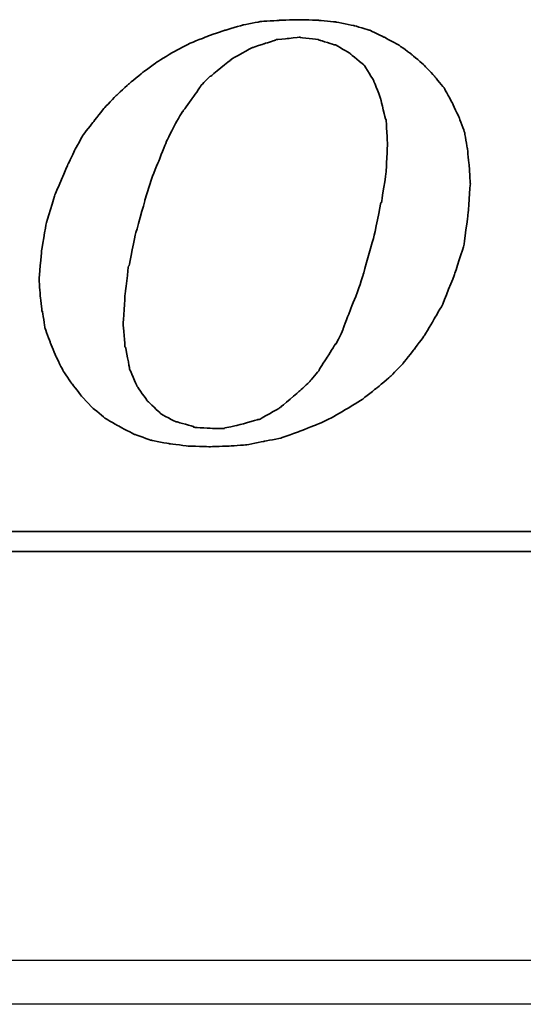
# Model space of a CAD drawing. Header units: millimetres. Extents: x 443 to 3685, y -1599 to 860.
# Tile 238 of 256: x 737 to 743, y -223 to -212. Entities that reach past the tile are written whole.
import ezdxf

# ---------------------------------------------------------------- set-up
doc = ezdxf.new("R2010")
doc.units = ezdxf.units.MM
doc.layers.get('0').update_dxf_attribs({"linetype": 'CONTINUOUS'})
doc.layers.add('DIM', color=4, linetype='CONTINUOUS')
doc.layers.add('layer 1', color=7, linetype='CONTINUOUS')

# ---------------------------------------------------------------- blocks, each defined once
blk = doc.blocks.new('TBI MOTION logo(完整正式版)')
at = {"layer": 'layer 1', "color": 22, "lineweight": 35}
for points, knots in [([(-11.34375, -6.98375), (-11.34375, -6.98375), (-10.91375, -7.43875), (-10.91375, -7.43875), (-10.91375, -7.43875), (-10.91375, -7.43875), (-10.38625, -7.87125), (-10.38625, -7.87125), (-10.38625, -7.87125), (-10.38625, -7.87125), (-9.81125, -8.20375), (-9.81125, -8.20375), (-9.81125, -8.20375), (-9.81125, -8.20375), (-9.21125, -8.51875), (-9.21125, -8.51875), (-9.21125, -8.51875), (-9.21125, -8.51875), (-8.51625, -8.75875), (-8.51625, -8.75875), (-8.51625, -8.75875), (-8.51625, -8.75875), (-7.77125, -8.90375), (-7.77125, -8.90375), (-7.77125, -8.90375), (-7.77125, -8.90375), (-6.97875, -8.99875), (-6.97875, -8.99875), (-6.97875, -8.99875), (-6.97875, -8.99875), (-6.14125, -9.02375), (-6.14125, -9.02375), (-6.14125, -9.02375), (-6.14125, -9.02375), (-5.37125, -8.99875), (-5.37125, -8.99875), (-5.37125, -8.99875), (-5.37125, -8.99875), (-4.65375, -8.94875), (-4.65375, -8.94875), (-4.65375, -8.94875), (-4.65375, -8.94875), (-3.93375, -8.80625), (-3.93375, -8.80625), (-3.93375, -8.80625), (-3.93375, -8.80625), (-3.21375, -8.66375), (-3.21375, -8.66375), (-3.21375, -8.66375), (-3.21375, -8.66375), (-2.49375, -8.39875), (-2.49375, -8.39875), (-2.49375, -8.39875), (-2.49375, -8.39875), (-1.79875, -8.13375), (-1.79875, -8.13375), (-1.79875, -8.13375), (-1.79875, -8.13375), (-1.17375, -7.84375), (-1.17375, -7.84375), (-1.17375, -7.84375), (-1.17375, -7.84375), (-0.52375, -7.46375), (-0.52375, -7.46375), (-0.52375, -7.46375), (-0.52375, -7.46375), (0.10124, -7.07875), (0.10124, -7.07875), (0.10124, -7.07875), (0.10124, -7.07875), (0.67625, -6.62375), (0.67625, -6.62375), (0.67625, -6.62375), (0.67625, -6.62375), (1.24874, -6.14375), (1.24874, -6.14375), (1.24874, -6.14375), (1.24874, -6.14375), (1.72874, -5.64125), (1.72874, -5.64125), (1.72874, -5.64125), (1.72874, -5.64125), (2.18624, -5.06375), (2.18624, -5.06375), (2.18624, -5.06375), (2.18624, -5.06375), (2.61625, -4.48874), (2.61625, -4.48874), (2.61625, -4.48874), (2.61625, -4.48874), (3.00125, -3.83874), (3.00125, -3.83874), (3.00125, -3.83874), (3.00125, -3.83874), (3.36124, -3.21374), (3.36124, -3.21374), (3.36124, -3.21374), (3.36124, -3.21374), (3.84374, -1.99125), (3.84374, -1.99125), (3.84374, -1.99125), (3.84374, -1.99125), (4.22625, -0.81875), (4.22625, -0.81875), (4.22625, -0.81875), (4.22625, -0.81875), (4.39125, 0.45624), (4.39125, 0.45624), (4.39125, 0.45624), (4.39125, 0.45624), (4.48874, 1.70124), (4.48874, 1.70124), (4.48874, 1.70124), (4.48874, 1.70124), (4.43874, 2.44625), (4.43874, 2.44625), (4.43874, 2.44625), (4.43874, 2.44625), (4.36874, 3.14125), (4.36874, 3.14125), (4.36874, 3.14125), (4.36874, 3.14125), (4.25125, 3.81125), (4.25125, 3.81125), (4.25125, 3.81125), (4.25125, 3.81125), (4.03124, 4.41125), (4.03124, 4.41125), (4.03124, 4.41125), (4.03124, 4.41125), (3.74374, 5.01125), (3.74374, 5.01125), (3.74374, 5.01125), (3.74374, 5.01125), (3.43124, 5.58875), (3.43124, 5.58875), (3.43124, 5.58875), (3.43124, 5.58875), (3.02625, 6.09125), (3.02625, 6.09125), (3.02625, 6.09125), (3.02625, 6.09125), (2.59374, 6.54875), (2.59374, 6.54875), (2.59374, 6.54875), (2.59374, 6.54875), (2.09124, 6.98125), (2.09124, 6.98125), (2.09124, 6.98125), (2.09124, 6.98125), (1.56124, 7.36625), (1.56124, 7.36625), (1.56124, 7.36625), (1.56124, 7.36625), (0.98624, 7.67625), (0.98624, 7.67625), (0.98624, 7.67625), (0.98624, 7.67625), (0.38624, 7.96375), (0.38624, 7.96375), (0.38624, 7.96375), (0.38624, 7.96375), (-0.25875, 8.15625), (-0.25875, 8.15625), (-0.25875, 8.15625), (-0.25875, 8.15625), (-0.98125, 8.30125), (-0.98125, 8.30125), (-0.98125, 8.30125), (-0.98125, 8.30125), (-1.70124, 8.37125), (-1.70124, 8.37125), (-1.70124, 8.37125), (-1.70124, 8.37125), (-2.49375, 8.39624), (-2.49375, 8.39624), (-2.49375, 8.39624), (-2.49375, 8.39624), (-3.28625, 8.37125), (-3.28625, 8.37125), (-3.28625, 8.37125), (-3.28625, 8.37125), (-4.05125, 8.32125), (-4.05125, 8.32125), (-4.05125, 8.32125), (-4.05125, 8.32125), (-4.77375, 8.18125), (-4.77375, 8.18125), (-4.77375, 8.18125), (-4.77375, 8.18125), (-5.51625, 7.96375), (-5.51625, 7.96375), (-5.51625, 7.96375), (-5.51625, 7.96375), (-6.21125, 7.72625), (-6.21125, 7.72625), (-6.21125, 7.72625), (-6.21125, 7.72625), (-6.92875, 7.43625), (-6.92875, 7.43625), (-6.92875, 7.43625), (-6.92875, 7.43625), (-7.57875, 7.10125), (-7.57875, 7.10125), (-7.57875, 7.10125), (-7.57875, 7.10125), (-8.24875, 6.69125), (-8.24875, 6.69125), (-8.24875, 6.69125), (-8.24875, 6.69125), (-8.84875, 6.26125), (-8.84875, 6.26125), (-8.84875, 6.26125), (-8.84875, 6.26125), (-9.42625, 5.78125), (-9.42625, 5.78125), (-9.42625, 5.78125), (-9.42625, 5.78125), (-9.95375, 5.30125), (-9.95375, 5.30125), (-9.95375, 5.30125), (-9.95375, 5.30125), (-10.43375, 4.79624), (-10.43375, 4.79624), (-10.43375, 4.79624), (-10.43375, 4.79624), (-10.88875, 4.22125), (-10.88875, 4.22125), (-10.88875, 4.22125), (-10.88875, 4.22125), (-11.29875, 3.69375), (-11.29875, 3.69375), (-11.29875, 3.69375), (-11.29875, 3.69375), (-11.63375, 3.09125), (-11.63375, 3.09125), (-11.63375, 3.09125), (-11.63375, 3.09125), (-11.91875, 2.49625), (-11.91875, 2.49625), (-11.91875, 2.49625), (-11.91875, 2.49625), (-12.44875, 1.24625), (-12.44875, 1.24625), (-12.44875, 1.24625), (-12.44875, 1.24625), (-12.80875, 0.06874), (-12.80875, 0.06874), (-12.80875, 0.06874), (-12.80875, 0.06874), (-12.99875, -1.07875), (-12.99875, -1.07875), (-12.99875, -1.07875), (-12.99875, -1.07875), (-13.09375, -2.18375), (-13.09375, -2.18375), (-13.09375, -2.18375), (-13.09375, -2.18375), (-13.04875, -2.85375), (-13.04875, -2.85375), (-13.04875, -2.85375), (-13.04875, -2.85375), (-12.97375, -3.50375), (-12.97375, -3.50375), (-12.97375, -3.50375), (-12.97375, -3.50375), (-12.95375, -3.50375), (-12.95375, -3.50375), (-12.95375, -3.50375), (-12.95375, -3.50375), (-12.85375, -4.17375), (-12.85375, -4.17375), (-12.85375, -4.17375), (-12.85375, -4.17375), (-12.63875, -4.77624), (-12.63875, -4.77624), (-12.63875, -4.77624), (-12.63875, -4.77624), (-12.39875, -5.35125), (-12.39875, -5.35125), (-12.39875, -5.35125), (-12.39875, -5.35125), (-12.11375, -5.92875), (-12.11375, -5.92875), (-12.11375, -5.92875), (-12.11375, -5.92875), (-11.75375, -6.45375), (-11.75375, -6.45375), (-11.75375, -6.45375), (-11.75375, -6.45375), (-11.34375, -6.98375), (-11.34375, -6.98375)], [0, 0, 0, 0, 0.01369863, 0.01369863, 0.01369863, 0.01369864, 0.02739726, 0.02739726, 0.02739726, 0.02739727, 0.04109589, 0.04109589, 0.04109589, 0.0410959, 0.05479452, 0.05479452, 0.05479452, 0.05479453, 0.06849315, 0.06849315, 0.06849315, 0.06849316, 0.08219178, 0.08219178, 0.08219178, 0.08219179, 0.09589041, 0.09589041, 0.09589041, 0.09589042, 0.10958904, 0.10958904, 0.10958904, 0.10958905, 0.12328767, 0.12328767, 0.12328767, 0.12328768, 0.1369863, 0.1369863, 0.1369863, 0.13698631, 0.15068493, 0.15068493, 0.15068493, 0.15068494, 0.16438356, 0.16438356, 0.16438356, 0.16438357, 0.17808219, 0.17808219, 0.17808219, 0.1780822, 0.19178082, 0.19178082, 0.19178082, 0.19178083, 0.20547945, 0.20547945, 0.20547945, 0.20547946, 0.21917808, 0.21917808, 0.21917808, 0.21917809, 0.23287671, 0.23287671, 0.23287671, 0.23287672, 0.24657534, 0.24657534, 0.24657534, 0.24657535, 0.26027397, 0.26027397, 0.26027397, 0.26027398, 0.2739726, 0.2739726, 0.2739726, 0.27397261, 0.28767123, 0.28767123, 0.28767123, 0.28767124, 0.30136986, 0.30136986, 0.30136986, 0.30136987, 0.31506849, 0.31506849, 0.31506849, 0.3150685, 0.32876712, 0.32876712, 0.32876712, 0.32876713, 0.34246575, 0.34246575, 0.34246575, 0.34246576, 0.35616438, 0.35616438, 0.35616438, 0.35616439, 0.36986301, 0.36986301, 0.36986301, 0.36986302, 0.38356164, 0.38356164, 0.38356164, 0.38356165, 0.39726027, 0.39726027, 0.39726027, 0.39726028, 0.4109589, 0.4109589, 0.4109589, 0.41095891, 0.42465753, 0.42465753, 0.42465753, 0.42465754, 0.43835616, 0.43835616, 0.43835616, 0.43835617, 0.45205479, 0.45205479, 0.45205479, 0.4520548, 0.46575342, 0.46575342, 0.46575342, 0.46575343, 0.47945205, 0.47945205, 0.47945205, 0.47945206, 0.49315068, 0.49315068, 0.49315068, 0.49315069, 0.50684932, 0.50684932, 0.50684932, 0.50684933, 0.52054795, 0.52054795, 0.52054795, 0.52054796, 0.53424658, 0.53424658, 0.53424658, 0.53424659, 0.54794521, 0.54794521, 0.54794521, 0.54794522, 0.56164384, 0.56164384, 0.56164384, 0.56164385, 0.57534247, 0.57534247, 0.57534247, 0.57534248, 0.5890411, 0.5890411, 0.5890411, 0.58904111, 0.60273973, 0.60273973, 0.60273973, 0.60273974, 0.61643836, 0.61643836, 0.61643836, 0.61643837, 0.63013699, 0.63013699, 0.63013699, 0.630137, 0.64383562, 0.64383562, 0.64383562, 0.64383563, 0.65753425, 0.65753425, 0.65753425, 0.65753426, 0.67123288, 0.67123288, 0.67123288, 0.67123289, 0.68493151, 0.68493151, 0.68493151, 0.68493152, 0.69863014, 0.69863014, 0.69863014, 0.69863015, 0.71232877, 0.71232877, 0.71232877, 0.71232878, 0.7260274, 0.7260274, 0.7260274, 0.72602741, 0.73972603, 0.73972603, 0.73972603, 0.73972604, 0.75342466, 0.75342466, 0.75342466, 0.75342467, 0.76712329, 0.76712329, 0.76712329, 0.7671233, 0.78082192, 0.78082192, 0.78082192, 0.78082193, 0.79452055, 0.79452055, 0.79452055, 0.79452056, 0.80821918, 0.80821918, 0.80821918, 0.80821919, 0.82191781, 0.82191781, 0.82191781, 0.82191782, 0.83561644, 0.83561644, 0.83561644, 0.83561645, 0.84931507, 0.84931507, 0.84931507, 0.84931508, 0.8630137, 0.8630137, 0.8630137, 0.86301371, 0.87671233, 0.87671233, 0.87671233, 0.87671234, 0.89041096, 0.89041096, 0.89041096, 0.89041097, 0.90410959, 0.90410959, 0.90410959, 0.9041096, 0.91780822, 0.91780822, 0.91780822, 0.91780823, 0.93150685, 0.93150685, 0.93150685, 0.93150686, 0.94520548, 0.94520548, 0.94520548, 0.94520549, 0.95890411, 0.95890411, 0.95890411, 0.95890412, 0.97260274, 0.97260274, 0.97260274, 0.97260275, 0.98630137, 0.98630137, 0.98630137, 0.98630138, 1, 1, 1, 1]), ([(-8.77875, 1.03124), (-8.77875, 1.03124), (-8.51625, 1.89625), (-8.51625, 1.89625), (-8.51625, 1.89625), (-8.51625, 1.89625), (-8.20375, 2.66375), (-8.20375, 2.66375), (-8.20375, 2.66375), (-8.20375, 2.66375), (-7.91625, 3.38125), (-7.91625, 3.38125), (-7.91625, 3.38125), (-7.91625, 3.38125), (-7.91625, 3.40624), (-7.91625, 3.40624), (-7.91625, 3.40624), (-7.91625, 3.40624), (-7.57875, 4.07624), (-7.57875, 4.07624), (-7.57875, 4.07624), (-7.57875, 4.07624), (-7.24375, 4.65125), (-7.24375, 4.65125), (-7.24375, 4.65125), (-7.24375, 4.65125), (-7.21875, 4.65125), (-7.21875, 4.65125), (-7.21875, 4.65125), (-7.21875, 4.65125), (-7.21875, 4.67624), (-7.21875, 4.67624), (-7.21875, 4.67624), (-7.21875, 4.67624), (-6.83625, 5.20375), (-6.83625, 5.20375), (-6.83625, 5.20375), (-6.83625, 5.20375), (-6.49875, 5.68625), (-6.49875, 5.68625), (-6.49875, 5.68625), (-6.49875, 5.68625), (-6.49875, 5.70625), (-6.49875, 5.70625), (-6.49875, 5.70625), (-6.49875, 5.70625), (-6.11625, 6.09125), (-6.11625, 6.09125), (-6.11625, 6.09125), (-6.11625, 6.09125), (-6.09125, 6.09125), (-6.09125, 6.09125), (-6.09125, 6.09125), (-6.09125, 6.09125), (-5.27375, 6.76625), (-5.27375, 6.76625), (-5.27375, 6.76625), (-5.27375, 6.76625), (-5.24875, 6.76625), (-5.24875, 6.76625), (-5.24875, 6.76625), (-5.24875, 6.76625), (-5.24875, 6.78625), (-5.24875, 6.78625), (-5.24875, 6.78625), (-5.24875, 6.78625), (-4.38875, 7.26624), (-4.38875, 7.26624), (-4.38875, 7.26624), (-4.38875, 7.26624), (-4.36125, 7.26624), (-4.36125, 7.26624), (-4.36125, 7.26624), (-4.36125, 7.26624), (-3.93375, 7.41125), (-3.93375, 7.41125), (-3.93375, 7.41125), (-3.93375, 7.41125), (-3.47375, 7.55625), (-3.47375, 7.55625), (-3.47375, 7.55625), (-3.47375, 7.55625), (-3.45375, 7.55625), (-3.45375, 7.55625), (-3.45375, 7.55625), (-3.45375, 7.55625), (-3.42875, 7.58124), (-3.42875, 7.58124), (-3.42875, 7.58124), (-3.42875, 7.58124), (-2.97375, 7.62625), (-2.97375, 7.62625), (-2.97375, 7.62625), (-2.97375, 7.62625), (-2.49375, 7.67625), (-2.49375, 7.67625), (-2.49375, 7.67625), (-2.49375, 7.67625), (-2.46875, 7.67625), (-2.46875, 7.67625), (-2.46875, 7.67625), (-2.46875, 7.67625), (-1.70124, 7.58124), (-1.70124, 7.58124), (-1.70124, 7.58124), (-1.70124, 7.58124), (-1.67875, 7.55625), (-1.67875, 7.55625), (-1.67875, 7.55625), (-1.67875, 7.55625), (-1.65375, 7.55625), (-1.65375, 7.55625), (-1.65375, 7.55625), (-1.65375, 7.55625), (-1.03125, 7.36625), (-1.03125, 7.36625), (-1.03125, 7.36625), (-1.03125, 7.36625), (-1.00625, 7.36625), (-1.00625, 7.36625), (-1.00625, 7.36625), (-1.00625, 7.36625), (-0.43124, 7.02624), (-0.43124, 7.02624), (-0.43124, 7.02624), (-0.43124, 7.02624), (-0.40625, 7.00624), (-0.40625, 7.00624), (-0.40625, 7.00624), (-0.40625, 7.00624), (0.12124, 6.57124), (0.12124, 6.57124), (0.12124, 6.57124), (0.12124, 6.57124), (0.14624, 6.54875), (0.14624, 6.54875), (0.14624, 6.54875), (0.14624, 6.54875), (0.17124, 6.52375), (0.17124, 6.52375), (0.17124, 6.52375), (0.17124, 6.52375), (0.55625, 5.89875), (0.55625, 5.89875), (0.55625, 5.89875), (0.55625, 5.89875), (0.55625, 5.87625), (0.55625, 5.87625), (0.55625, 5.87625), (0.55625, 5.87625), (0.84124, 5.15625), (0.84124, 5.15625), (0.84124, 5.15625), (0.84124, 5.15625), (0.84124, 5.13125), (0.84124, 5.13125), (0.84124, 5.13125), (0.84124, 5.13125), (1.03624, 4.31875), (1.03624, 4.31875), (1.03624, 4.31875), (1.03624, 4.31875), (1.05624, 4.31875), (1.05624, 4.31875), (1.05624, 4.31875), (1.05624, 4.31875), (1.05624, 4.29125), (1.05624, 4.29125), (1.05624, 4.29125), (1.05624, 4.29125), (1.10625, 3.33125), (1.10625, 3.33125), (1.10625, 3.33125), (1.10625, 3.33125), (1.10625, 3.30875), (1.10625, 3.30875), (1.10625, 3.30875), (1.10625, 3.30875), (1.05624, 2.20624), (1.05624, 2.20624), (1.05624, 2.20624), (1.05624, 2.20624), (1.05624, 2.18124), (1.05624, 2.18124), (1.05624, 2.18124), (1.05624, 2.18124), (0.86624, 0.93624), (0.86624, 0.93624), (0.86624, 0.93624), (0.86624, 0.93624), (0.84124, 0.93624), (0.84124, 0.93624), (0.84124, 0.93624), (0.84124, 0.93624), (0.55625, -0.45874), (0.55625, -0.45874), (0.55625, -0.45874), (0.55625, -0.45874), (0.12124, -1.99125), (0.12124, -1.99125), (0.12124, -1.99125), (0.12124, -1.99125), (0.12124, -2.01874), (0.12124, -2.01874), (0.12124, -2.01874), (0.12124, -2.01874), (-0.13874, -2.78375), (-0.13874, -2.78375), (-0.13874, -2.78375), (-0.13874, -2.78375), (-0.43124, -3.50375), (-0.43124, -3.50375), (-0.43124, -3.50375), (-0.43124, -3.50375), (-0.69375, -4.19875), (-0.69375, -4.19875), (-0.69375, -4.19875), (-0.69375, -4.19875), (-0.69375, -4.22375), (-0.69375, -4.22375), (-0.69375, -4.22375), (-0.69375, -4.22375), (-0.98125, -4.82374), (-0.98125, -4.82374), (-0.98125, -4.82374), (-0.98125, -4.82374), (-1.00625, -4.82374), (-1.00625, -4.82374), (-1.00625, -4.82374), (-1.00625, -4.82374), (-1.33875, -5.35125), (-1.33875, -5.35125), (-1.33875, -5.35125), (-1.33875, -5.35125), (-1.67875, -5.87875), (-1.67875, -5.87875), (-1.67875, -5.87875), (-1.67875, -5.87875), (-1.67875, -5.90375), (-1.67875, -5.90375), (-1.67875, -5.90375), (-1.67875, -5.90375), (-2.05875, -6.35875), (-2.05875, -6.35875), (-2.05875, -6.35875), (-2.05875, -6.35875), (-2.08375, -6.38375), (-2.08375, -6.38375), (-2.08375, -6.38375), (-2.08375, -6.38375), (-2.46875, -6.74375), (-2.46875, -6.74375), (-2.46875, -6.74375), (-2.46875, -6.74375), (-3.25875, -7.41625), (-3.25875, -7.41625), (-3.25875, -7.41625), (-3.25875, -7.41625), (-3.28625, -7.43875), (-3.28625, -7.43875), (-3.28625, -7.43875), (-3.28625, -7.43875), (-4.12375, -7.91875), (-4.12375, -7.91875), (-4.12375, -7.91875), (-4.12375, -7.91875), (-4.14875, -7.91875), (-4.14875, -7.91875), (-4.14875, -7.91875), (-4.14875, -7.91875), (-4.17125, -7.91875), (-4.17125, -7.91875), (-4.17125, -7.91875), (-4.17125, -7.91875), (-5.03375, -8.15875), (-5.03375, -8.15875), (-5.03375, -8.15875), (-5.03375, -8.15875), (-5.51625, -8.25625), (-5.51625, -8.25625), (-5.51625, -8.25625), (-5.51625, -8.25625), (-5.54125, -8.27875), (-5.54125, -8.27875), (-5.54125, -8.27875), (-5.54125, -8.27875), (-5.56375, -8.27875), (-5.56375, -8.27875), (-5.56375, -8.27875), (-5.56375, -8.27875), (-5.99625, -8.27875), (-5.99625, -8.27875), (-5.99625, -8.27875), (-5.99625, -8.27875), (-6.76375, -8.23125), (-6.76375, -8.23125), (-6.76375, -8.23125), (-6.76375, -8.23125), (-6.78875, -8.23125), (-6.78875, -8.23125), (-6.78875, -8.23125), (-6.78875, -8.23125), (-6.78875, -8.20375), (-6.78875, -8.20375), (-6.78875, -8.20375), (-6.78875, -8.20375), (-7.45875, -8.01375), (-7.45875, -8.01375), (-7.45875, -8.01375), (-7.45875, -8.01375), (-7.48375, -8.01375), (-7.48375, -8.01375), (-7.48375, -8.01375), (-7.48375, -8.01375), (-7.50875, -8.01375), (-7.50875, -8.01375), (-7.50875, -8.01375), (-7.50875, -8.01375), (-8.13125, -7.67875), (-8.13125, -7.67875), (-8.13125, -7.67875), (-8.13125, -7.67875), (-8.15625, -7.65375), (-8.15625, -7.65375), (-8.15625, -7.65375), (-8.15625, -7.65375), (-8.65875, -7.17375), (-8.65875, -7.17375), (-8.65875, -7.17375), (-8.65875, -7.17375), (-8.68375, -7.14875), (-8.68375, -7.14875), (-8.68375, -7.14875), (-8.68375, -7.14875), (-9.08875, -6.57375), (-9.08875, -6.57375), (-9.08875, -6.57375), (-9.08875, -6.57375), (-9.11375, -6.54875), (-9.11375, -6.54875), (-9.11375, -6.54875), (-9.11375, -6.54875), (-9.11375, -6.52875), (-9.11375, -6.52875), (-9.11375, -6.52875), (-9.11375, -6.52875), (-9.40375, -5.85375), (-9.40375, -5.85375), (-9.40375, -5.85375), (-9.40375, -5.85375), (-9.40375, -5.82875), (-9.40375, -5.82875), (-9.40375, -5.82875), (-9.40375, -5.82875), (-9.56875, -4.96875), (-9.56875, -4.96875), (-9.56875, -4.96875), (-9.56875, -4.96875), (-9.59375, -4.94375), (-9.59375, -4.94375), (-9.59375, -4.94375), (-9.59375, -4.94375), (-9.66375, -4.03375), (-9.66375, -4.03375), (-9.66375, -4.03375), (-9.66375, -4.03375), (-9.66375, -4.00875), (-9.66375, -4.00875), (-9.66375, -4.00875), (-9.66375, -4.00875), (-9.59375, -2.85375), (-9.59375, -2.85375), (-9.59375, -2.85375), (-9.59375, -2.85375), (-9.45125, -1.65875), (-9.45125, -1.65875), (-9.45125, -1.65875), (-9.45125, -1.65875), (-9.42625, -1.63375), (-9.42625, -1.63375), (-9.42625, -1.63375), (-9.42625, -1.63375), (-9.16125, -0.33875), (-9.16125, -0.33875), (-9.16125, -0.33875), (-9.16125, -0.33875), (-8.77875, 1.00624), (-8.77875, 1.00624), (-8.77875, 1.00624), (-8.77875, 1.00624), (-8.77875, 1.03124), (-8.77875, 1.03124)], [0, 0, 0, 0, 0.01020408, 0.01020408, 0.01020408, 0.01020409, 0.02040816, 0.02040816, 0.02040816, 0.02040817, 0.03061224, 0.03061224, 0.03061224, 0.03061225, 0.04081633, 0.04081633, 0.04081633, 0.04081634, 0.05102041, 0.05102041, 0.05102041, 0.05102042, 0.06122449, 0.06122449, 0.06122449, 0.0612245, 0.07142857, 0.07142857, 0.07142857, 0.07142858, 0.08163265, 0.08163265, 0.08163265, 0.08163266, 0.09183673, 0.09183673, 0.09183673, 0.09183674, 0.10204082, 0.10204082, 0.10204082, 0.10204083, 0.1122449, 0.1122449, 0.1122449, 0.11224491, 0.12244898, 0.12244898, 0.12244898, 0.12244899, 0.13265306, 0.13265306, 0.13265306, 0.13265307, 0.14285714, 0.14285714, 0.14285714, 0.14285715, 0.15306122, 0.15306122, 0.15306122, 0.15306123, 0.16326531, 0.16326531, 0.16326531, 0.16326532, 0.17346939, 0.17346939, 0.17346939, 0.1734694, 0.18367347, 0.18367347, 0.18367347, 0.18367348, 0.19387755, 0.19387755, 0.19387755, 0.19387756, 0.20408163, 0.20408163, 0.20408163, 0.20408164, 0.21428571, 0.21428571, 0.21428571, 0.21428572, 0.2244898, 0.2244898, 0.2244898, 0.22448981, 0.23469388, 0.23469388, 0.23469388, 0.23469389, 0.24489796, 0.24489796, 0.24489796, 0.24489797, 0.25510204, 0.25510204, 0.25510204, 0.25510205, 0.26530612, 0.26530612, 0.26530612, 0.26530613, 0.2755102, 0.2755102, 0.2755102, 0.27551021, 0.28571429, 0.28571429, 0.28571429, 0.2857143, 0.29591837, 0.29591837, 0.29591837, 0.29591838, 0.30612245, 0.30612245, 0.30612245, 0.30612246, 0.31632653, 0.31632653, 0.31632653, 0.31632654, 0.32653061, 0.32653061, 0.32653061, 0.32653062, 0.33673469, 0.33673469, 0.33673469, 0.3367347, 0.34693878, 0.34693878, 0.34693878, 0.34693879, 0.35714286, 0.35714286, 0.35714286, 0.35714287, 0.36734694, 0.36734694, 0.36734694, 0.36734695, 0.37755102, 0.37755102, 0.37755102, 0.37755103, 0.3877551, 0.3877551, 0.3877551, 0.38775511, 0.39795918, 0.39795918, 0.39795918, 0.39795919, 0.40816327, 0.40816327, 0.40816327, 0.40816328, 0.41836735, 0.41836735, 0.41836735, 0.41836736, 0.42857143, 0.42857143, 0.42857143, 0.42857144, 0.43877551, 0.43877551, 0.43877551, 0.43877552, 0.44897959, 0.44897959, 0.44897959, 0.4489796, 0.45918367, 0.45918367, 0.45918367, 0.45918368, 0.46938776, 0.46938776, 0.46938776, 0.46938777, 0.47959184, 0.47959184, 0.47959184, 0.47959185, 0.48979592, 0.48979592, 0.48979592, 0.48979593, 0.5, 0.5, 0.5, 0.50000001, 0.51020408, 0.51020408, 0.51020408, 0.51020409, 0.52040816, 0.52040816, 0.52040816, 0.52040817, 0.53061224, 0.53061224, 0.53061224, 0.53061225, 0.54081633, 0.54081633, 0.54081633, 0.54081634, 0.55102041, 0.55102041, 0.55102041, 0.55102042, 0.56122449, 0.56122449, 0.56122449, 0.5612245, 0.57142857, 0.57142857, 0.57142857, 0.57142858, 0.58163265, 0.58163265, 0.58163265, 0.58163266, 0.59183673, 0.59183673, 0.59183673, 0.59183674, 0.60204082, 0.60204082, 0.60204082, 0.60204083, 0.6122449, 0.6122449, 0.6122449, 0.61224491, 0.62244898, 0.62244898, 0.62244898, 0.62244899, 0.63265306, 0.63265306, 0.63265306, 0.63265307, 0.64285714, 0.64285714, 0.64285714, 0.64285715, 0.65306122, 0.65306122, 0.65306122, 0.65306123, 0.66326531, 0.66326531, 0.66326531, 0.66326532, 0.67346939, 0.67346939, 0.67346939, 0.6734694, 0.68367347, 0.68367347, 0.68367347, 0.68367348, 0.69387755, 0.69387755, 0.69387755, 0.69387756, 0.70408163, 0.70408163, 0.70408163, 0.70408164, 0.71428571, 0.71428571, 0.71428571, 0.71428572, 0.7244898, 0.7244898, 0.7244898, 0.72448981, 0.73469388, 0.73469388, 0.73469388, 0.73469389, 0.74489796, 0.74489796, 0.74489796, 0.74489797, 0.75510204, 0.75510204, 0.75510204, 0.75510205, 0.76530612, 0.76530612, 0.76530612, 0.76530613, 0.7755102, 0.7755102, 0.7755102, 0.77551021, 0.78571429, 0.78571429, 0.78571429, 0.7857143, 0.79591837, 0.79591837, 0.79591837, 0.79591838, 0.80612245, 0.80612245, 0.80612245, 0.80612246, 0.81632653, 0.81632653, 0.81632653, 0.81632654, 0.82653061, 0.82653061, 0.82653061, 0.82653062, 0.83673469, 0.83673469, 0.83673469, 0.8367347, 0.84693878, 0.84693878, 0.84693878, 0.84693879, 0.85714286, 0.85714286, 0.85714286, 0.85714287, 0.86734694, 0.86734694, 0.86734694, 0.86734695, 0.87755102, 0.87755102, 0.87755102, 0.87755103, 0.8877551, 0.8877551, 0.8877551, 0.88775511, 0.89795918, 0.89795918, 0.89795918, 0.89795919, 0.90816327, 0.90816327, 0.90816327, 0.90816328, 0.91836735, 0.91836735, 0.91836735, 0.91836736, 0.92857143, 0.92857143, 0.92857143, 0.92857144, 0.93877551, 0.93877551, 0.93877551, 0.93877552, 0.94897959, 0.94897959, 0.94897959, 0.9489796, 0.95918367, 0.95918367, 0.95918367, 0.95918368, 0.96938776, 0.96938776, 0.96938776, 0.96938777, 0.97959184, 0.97959184, 0.97959184, 0.97959185, 0.98979592, 0.98979592, 0.98979592, 0.98979593, 1, 1, 1, 1]), ([(75.90875, -9.47875), (75.90875, -9.47875), (75.90875, -12.28625), (75.90875, -12.28625), (75.90875, -12.28625), (75.90875, -12.28625), (75.90875, -12.47875), (75.90875, -12.47875), (75.90875, -12.47875), (75.90875, -12.47875), (75.71625, -12.47875), (75.71625, -12.47875), (75.71625, -12.47875), (75.71625, -12.47875), (-88.32875, -12.47875), (-88.32875, -12.47875), (-88.32875, -12.47875), (-88.32875, -12.47875), (-88.32875, -13.29375), (-88.32875, -13.29375), (-88.32875, -13.29375), (-88.32875, -13.29375), (82.89125, -13.29375), (82.89125, -13.29375), (82.89125, -13.29375), (82.89125, -13.29375), (75.90875, -9.47875), (75.90875, -9.47875)], [0, 0, 0, 0, 0.14285714, 0.14285714, 0.14285714, 0.14285715, 0.28571429, 0.28571429, 0.28571429, 0.2857143, 0.42857143, 0.42857143, 0.42857143, 0.42857144, 0.57142857, 0.57142857, 0.57142857, 0.57142858, 0.71428571, 0.71428571, 0.71428571, 0.71428572, 0.85714286, 0.85714286, 0.85714286, 0.85714287, 1, 1, 1, 1])]:
    blk.add_open_spline(points, degree=3, knots=knots, dxfattribs=at)

msp = doc.modelspace()

# ---------------------------------------------------------------- linework, layer by layer
at = {"linetype": 'Continuous'}
msp.add_line((934.487, -222.56), (675.999, -222.561), dxfattribs=at)
msp.add_open_spline([(934.367, -223.06), (675.999, -223.06)], degree=1, dxfattribs=at)

# ---------------------------------------------------------------- block references
at = {"layer": 'DIM', "color": 7, "xscale": 0.2802190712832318, "yscale": 0.2802190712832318, "zscale": 0.2802190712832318}
msp.add_blockref('TBI MOTION logo(完整正式版)', (741.177, -214.159), dxfattribs=at)

doc.saveas('drawing.dxf')
